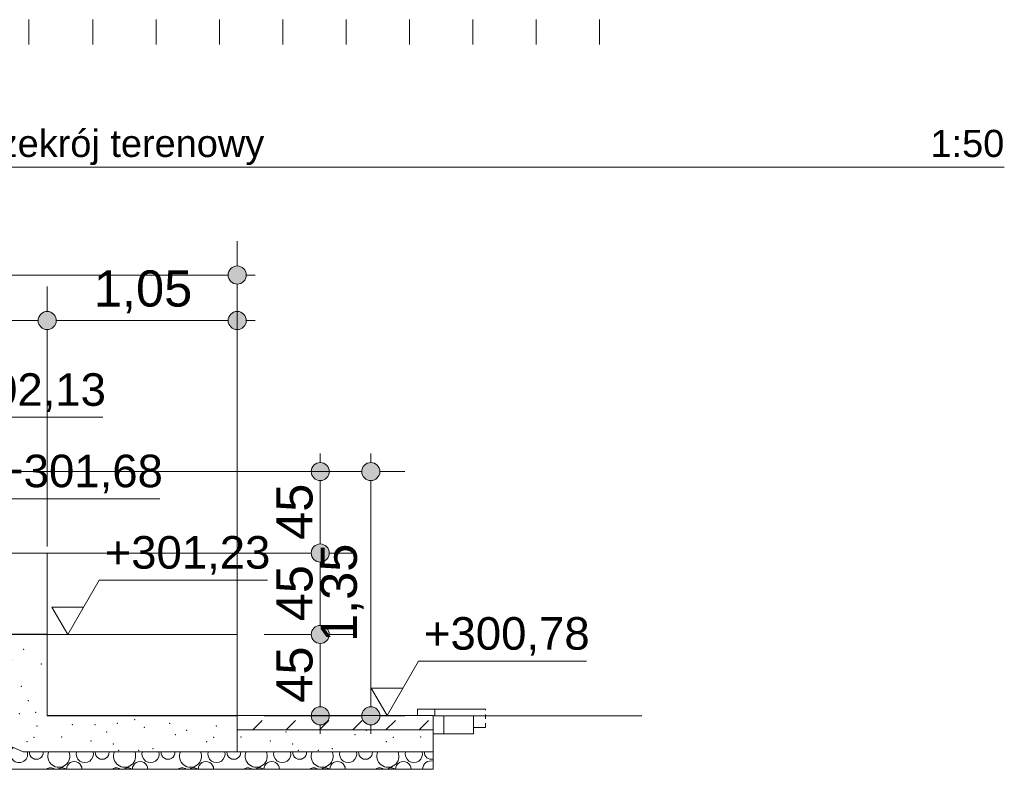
# Model space of a CAD drawing. Extents: x 260 to 4140, y 64 to 2915.
# Tile 4 of 10: x 1156 to 2244, y 1195 to 2024. Entities that reach past the tile are written whole.
import ezdxf
from ezdxf.enums import TextEntityAlignment as Align
from ezdxf.xclip import XClip

# ---------------------------------------------------------------- set-up
doc = ezdxf.new("R2010")
doc.units = 0
doc.header["$MEASUREMENT"] = 0
doc.header["$XCLIPFRAME"] = 0
doc.linetypes.add('Przerywana', pattern=[48, 24, -24])
doc.linetypes.add('Wipeout_Contour', pattern=[10000, 0, -10000])
for name, color, linetype in [('FORMA - Arch 01 - 820-G Rysunki Obrazki', 7, 'Continuous'), ('S02_Przekrój terenowy_2_0', 7, 'Continuous'), ('S02_Przekrój terenowy_2_09FORMA  - nawierzchnie MODEL', 7, 'Continuous'), ('S02_Przekrój terenowy_2__UKŁAD LODÓWEK I REGAŁÓW', 7, 'Continuous'), ('S03_Przekrój terenowy_1_0', 7, 'Continuous')]:
    doc.layers.add(name, color=color, linetype=linetype)
doc.styles.add('STYL_AUTOMATYCZNY_2', font='arial.ttf')
doc.styles.add('STYL_AUTOMATYCZNY_6', font='arial.ttf')

# ---------------------------------------------------------------- blocks, each defined once
blk = doc.blocks.new('Rysunek_1_1', base_point=(58173324.6, 2211.3))
at = {"layer": 'S03_Przekrój terenowy_1_0', "color": 7, "linetype": 'Continuous', "lineweight": 13, "ltscale": 0.2}
for p, q in [((1165.5, 1996.2), (1165.5, 2023.7)), ((1236.3, 1996.2), (1236.3, 2023.7)), ((1306.3, 1996.2), (1306.3, 2023.7)), ((1376.3, 1996.2), (1376.3, 2023.7)), ((1446.3, 1996.2), (1446.3, 2023.7)), ((1516.3, 1996.2), (1516.3, 2023.7)), ((1586.2, 1996.2), (1586.2, 2023.7)), ((1656.3, 1996.2), (1656.3, 2023.7)), ((1726.3, 1996.2), (1726.3, 2023.7)), ((1796.3, 1996.2), (1796.3, 2023.7))]:
    blk.add_line(p, q, dxfattribs=at)
blk = doc.blocks.new('Wbudowany tytuł rysunku[1]', base_point=(272.6, 1958.7))
at = {"layer": 'FORMA - Arch 01 - 820-G Rysunki Obrazki', "color": 7, "linetype": 'Continuous', "lineweight": 13, "ltscale": 0.1}
blk.add_line((272.6, 1860.7), (2243.7, 1860.7), dxfattribs=at)
at = {"layer": 'FORMA - Arch 01 - 820-G Rysunki Obrazki', "color": 7, "lineweight": 13, "style": 'STYL_AUTOMATYCZNY_6'}
blk.add_attdef('AC_DrawingNumber', text='', height=30, dxfattribs=at).set_placement((272.6, 1901.9), align=Align.TOP_LEFT)
blk.add_attdef('AC_DrawingScale', text='', height=30, dxfattribs=at).set_placement((2243.7, 1901.9), align=Align.TOP_RIGHT)
blk.add_attdef('AC_DrawingName', text='', height=30, dxfattribs=at).set_placement((1258.1, 1901.9), align=Align.TOP_CENTER)
blk = doc.blocks.new('*X11')
at = {"layer": 'S02_Przekrój terenowy_2_0', "color": 7, "linetype": 'Continuous', "lineweight": 13, "ltscale": 0.2}
for p in [(774.6, 1428.6), (804.9, 1429.2), (854.6, 1434.5), (930.8, 1431.7), (973.1, 1428.6), (766.8, 1423.9), (837.4, 1424.5), (862, 1421.4), (905.8, 1416.1), (965.2, 1423.9), (782.4, 1411.4), (821.5, 1409), (846.6, 1409.8), (868.2, 1414.5), (890.2, 1414.3), (949.6, 1411.4), (887.5, 1396.2), (969.9, 1400.4), (855.2, 1382.1), (900.6, 1389.4), (927.9, 1390.9), (865, 1374.7), (884.1, 1377.3), (941.8, 1380.1), (964, 1379.5), (908.9, 1367.6), (929.2, 1361.3), (969.9, 1350.4), (959, 1345.7), (987.1, 1344.1), (1185.6, 1344.1), (1037.2, 1336.3), (1061.3, 1336.5), (1081.1, 1338.1), (1081.1, 1338.1), (1108.9, 1331.6), (1129.3, 1337.3), (995, 1320.6), (1159.8, 1327.6), (1026.2, 1309.7), (1060.4, 1312.8), (1098, 1309.7), (1121.4, 1311.3), (1135.5, 1309.7), (1146.5, 1315.9), (1179.3, 1311.3), (1054.1, 1303.5), (1090.9, 1290.6), (1090.9, 1290.6), (1137.8, 1286.7), (1157.3, 1286.8), (1076.1, 1283.1), (1108.9, 1283.1), (1127.7, 1270.6), (1165.1, 1271), (1143.3, 1258.1), (1155.1, 1256.5), (1173.1, 1258.1), (1174.6, 1243), (1213.7, 1244.2), (1238.7, 1244.5), (1263.6, 1245.8), (1282.5, 1249.8), (1293.3, 1241.3), (1321.4, 1245.8), (1373, 1243), (1201.8, 1230.8), (1251.5, 1236.1), (1327.7, 1233.3), (1340.2, 1238), (1369.9, 1230.2)]:
    blk.add_point(p, dxfattribs=at)
blk = doc.blocks.new('*X12')
at = {"layer": 'S02_Przekrój terenowy_2_0', "color": 7, "linetype": 'Continuous', "lineweight": 13, "ltscale": 0.2}
for p in [(458.8, 1501.9), (657.3, 1501.9), (613.2, 1492.5), (444.1, 1488.8), (495.5, 1489), (495.5, 1489), (642.6, 1488.8), (694, 1489), (694, 1489), (741, 1485.1), (760.4, 1485.2), (730.8, 1469), (746.5, 1456.5), (758.2, 1454.9), (726.1, 1444.2), (732.4, 1431.7), (744.9, 1436.4), (774.6, 1428.6), (804.9, 1429.2), (930.8, 1431.7), (973.1, 1428.6), (766.8, 1423.9), (837.4, 1424.5), (862, 1421.4), (905.8, 1416.1), (965.2, 1423.9), (751.1, 1411.4), (782.4, 1411.4), (821.5, 1409), (846.6, 1409.8), (868.2, 1414.5), (890.2, 1414.3), (949.6, 1411.4), (771.5, 1400.4), (800.2, 1396.7), (887.5, 1396.2), (969.9, 1400.4), (823.1, 1384.8), (855.2, 1382.1), (900.6, 1389.4), (927.9, 1390.9), (865, 1374.7), (884.1, 1377.3), (941.8, 1380.1), (964, 1379.5), (837.2, 1369.1), (908.9, 1367.6), (929.2, 1361.3), (854.1, 1357.5), (871.4, 1353.5), (901.1, 1353.5), (969.9, 1350.4), (959, 1345.7), (882.6, 1338.1), (882.6, 1338.1), (910.5, 1331.6), (930.9, 1337.3), (1037.2, 1336.3), (1061.3, 1336.5), (1081.1, 1338.1), (1081.1, 1338.1), (1108.9, 1331.6), (1129.3, 1337.3), (961.4, 1327.6), (995, 1320.6), (1159.8, 1327.6), (948, 1315.9), (980.9, 1311.3), (1026.2, 1309.7), (1060.4, 1312.8), (1098, 1309.7), (1121.4, 1311.3), (1135.5, 1309.7), (1146.5, 1315.9), (1179.3, 1311.3), (1054.1, 1303.5), (1010.1, 1294.1), (1039.5, 1290.4), (1060.4, 1286.2), (1090.9, 1290.6), (1090.9, 1290.6), (1137.8, 1286.7), (1157.3, 1286.8), (1055.7, 1274.2), (1076.1, 1283.1), (1108.9, 1283.1), (1060.8, 1272.1), (1083.9, 1267.4), (1127.7, 1270.6), (1165.1, 1271), (1057.8, 1261.1), (1075.5, 1259.5), (1099.5, 1261.2), (1109.5, 1255.4), (1143.3, 1258.1), (1155.1, 1256.5), (1173.1, 1258.1), (1084.1, 1249.8), (1123, 1245.8), (1174.6, 1243), (1213.7, 1244.2), (1238.7, 1244.5), (1263.6, 1245.8), (1282.5, 1249.8), (1293.3, 1241.3), (1321.4, 1245.8), (1373, 1243), (1129.3, 1233.3), (1141.8, 1238), (1171.5, 1230.2), (1201.8, 1230.8), (1251.5, 1236.1), (1327.7, 1233.3), (1340.2, 1238), (1369.9, 1230.2), (1163.7, 1225.5), (1234.2, 1226.1), (1258.9, 1223), (1362.1, 1225.5), (1265.1, 1216.1), (1287, 1215.9), (1302.7, 1217.7)]:
    blk.add_point(p, dxfattribs=at)
blk = doc.blocks.new('*X13')
at = {"layer": 'S02_Przekrój terenowy_2_0', "color": 7, "linetype": 'Continuous', "lineweight": 13, "ltscale": 0.2}
for p in [(1400.2, 1230.8), (1450, 1236.1), (1526.1, 1233.3), (1538.7, 1238), (1568.4, 1230.2), (1598.6, 1230.8), (1432.7, 1226.1), (1457.3, 1223), (1560.6, 1225.5), (1463.6, 1216.1), (1485.5, 1215.9), (1501.1, 1217.7)]:
    blk.add_point(p, dxfattribs=at)
blk = doc.blocks.new('*X14')
at = {"layer": 'S02_Przekrój terenowy_2_0', "color": 7, "linetype": 'Continuous', "lineweight": 13, "ltscale": 0.2}
for centre, radius, start, end in [((1154.8, 1211.9), 9.54, 131.2219, 14.7052), ((1174, 1213.7), 7.67, 175.0768, 4.9232), ((1198.8, 1209.4), 12.2, 156.3377, 23.6623), ((1227.5, 1211.9), 9.54, 165.2948, 14.7052), ((1246.7, 1213.7), 7.67, 175.0768, 4.9232), ((1271.5, 1209.4), 12.2, 156.3377, 23.6623), ((1300.2, 1211.9), 9.54, 165.2948, 14.7052), ((1319.5, 1213.7), 7.67, 175.0768, 4.9232), ((1344.3, 1209.4), 12.2, 156.3377, 23.6623), ((1373, 1211.9), 9.54, 165.2948, 14.7052), ((1392.2, 1213.7), 7.67, 175.0768, 4.9232), ((1417, 1209.4), 12.2, 156.3377, 23.6623), ((1445.7, 1211.9), 9.54, 165.2948, 14.7052), ((1464.9, 1213.7), 7.67, 175.0768, 4.9232), ((1489.8, 1209.4), 12.2, 156.3377, 23.6623), ((1518.5, 1211.9), 9.54, 165.2948, 14.7052), ((1537.7, 1213.7), 7.67, 175.0768, 4.9232), ((1562.5, 1209.4), 12.2, 156.3377, 23.6623), ((1591.2, 1211.9), 9.54, 165.2948, 14.7052), ((1610.4, 1213.7), 7.67, 175.0768, 286.7976), ((1215.8, 1195.2), 8.51, 358.2077, 181.7923), ((1288.6, 1195.2), 8.51, 358.2077, 181.7923), ((1361.3, 1195.2), 8.51, 358.2077, 181.7923), ((1434, 1195.2), 8.51, 358.2077, 181.7923), ((1506.8, 1195.2), 8.51, 358.2077, 181.7923), ((1579.5, 1195.2), 8.51, 358.2077, 181.7923), ((1610.2, 1194.8), 9.46, 75.1766, 178.9864), ((1189.6, 1191), 5.72, 44.2393, 135.7607), ((1202.3, 1191.7), 5.01, 40.8461, 139.1539), ((1262.3, 1191), 5.72, 44.2393, 135.7607), ((1275.1, 1191.7), 5.01, 40.8461, 139.1539), ((1335.1, 1191), 5.72, 44.2393, 135.7607), ((1347.8, 1191.7), 5.01, 40.8461, 139.1539), ((1407.8, 1191), 5.72, 44.2393, 135.7607), ((1420.6, 1191.7), 5.01, 40.8461, 139.1539), ((1480.5, 1191), 5.72, 44.2393, 135.7607), ((1493.3, 1191.7), 5.01, 40.8461, 139.1539), ((1553.3, 1191), 5.72, 44.2393, 135.7607), ((1566, 1191.7), 5.01, 40.8461, 139.1539)]:
    blk.add_arc(centre, radius, start, end, dxfattribs=at)
blk = doc.blocks.new('Rysunek_2_2', base_point=(58172924.1, 1258.1))
at = {"layer": 'S02_Przekrój terenowy_2_0', "linetype": 'Continuous', "lineweight": 0, "true_color": 0x000000}
for points in [[(1385.9, 1741.4), (1386.7, 1737.6), (1388.8, 1734.3), (1392.1, 1732.2), (1395.9, 1731.4), (1399.7, 1732.2), (1403, 1734.3), (1405.2, 1737.6), (1405.9, 1741.4), (1405.2, 1745.2), (1403, 1748.5), (1399.7, 1750.6), (1395.9, 1751.4), (1392.1, 1750.6), (1388.8, 1748.5), (1386.7, 1745.2)], [(1175.9, 1691.1), (1176.6, 1687.3), (1178.8, 1684.1), (1182, 1681.9), (1185.9, 1681.1), (1189.7, 1681.9), (1192.9, 1684.1), (1195.1, 1687.3), (1195.9, 1691.1), (1195.1, 1695), (1192.9, 1698.2), (1189.7, 1700.4), (1185.9, 1701.1), (1182, 1700.4), (1178.8, 1698.2), (1176.6, 1695)], [(1385.9, 1691.1), (1386.7, 1687.3), (1388.8, 1684.1), (1392.1, 1681.9), (1395.9, 1681.1), (1399.7, 1681.9), (1403, 1684.1), (1405.2, 1687.3), (1405.9, 1691.1), (1405.2, 1695), (1403, 1698.2), (1399.7, 1700.4), (1395.9, 1701.1), (1392.1, 1700.4), (1388.8, 1698.2), (1386.7, 1695)], [(1477.7, 1524.1), (1478.4, 1520.2), (1480.6, 1517), (1483.8, 1514.8), (1487.7, 1514.1), (1491.5, 1514.8), (1494.7, 1517), (1496.9, 1520.2), (1497.7, 1524.1), (1496.9, 1527.9), (1494.7, 1531.1), (1491.5, 1533.3), (1487.7, 1534.1), (1483.8, 1533.3), (1480.6, 1531.1), (1478.4, 1527.9)], [(1533.6, 1524.1), (1534.3, 1520.2), (1536.5, 1517), (1539.7, 1514.8), (1543.6, 1514.1), (1547.4, 1514.8), (1550.6, 1517), (1552.8, 1520.2), (1553.6, 1524.1), (1552.8, 1527.9), (1550.6, 1531.1), (1547.4, 1533.3), (1543.6, 1534.1), (1539.7, 1533.3), (1536.5, 1531.1), (1534.3, 1527.9)]]:
    blk.add_hatch(color=18, dxfattribs=at).paths.add_polyline_path(points)
at = {"layer": 'S02_Przekrój terenowy_2_0', "color": 7, "linetype": 'Continuous', "lineweight": 13, "ltscale": 0.2}
for p, q in [((1395.9, 1751.4), (1395.9, 1778.9)), ((776, 1741.4), (1385.9, 1741.4)), ((1405.9, 1741.4), (1415.9, 1741.4)), ((1185.9, 1701.1), (1185.9, 1728.6)), ((1395.9, 1701.1), (1395.9, 1728.6)), ((985.9, 1691.1), (1175.9, 1691.1)), ((1195.9, 1691.1), (1385.9, 1691.1)), ((1405.9, 1691.1), (1415.9, 1691.1)), ((1487.7, 1534.1), (1487.7, 1544.1)), ((1543.6, 1534.1), (1543.6, 1544.1)), ((1477.7, 1524.1), (1005.9, 1524.1)), ((1533.6, 1524.1), (1005.9, 1524.1)), ((1525.2, 1524.1), (1497.7, 1524.1)), ((1581.1, 1524.1), (1553.6, 1524.1))]:
    blk.add_line(p, q, dxfattribs=at)
for centre in [(1395.9, 1741.4), (1185.9, 1691.1), (1395.9, 1691.1), (1487.7, 1524.1), (1543.6, 1524.1)]:
    blk.add_circle(centre, 10, dxfattribs=at)
at = {"layer": 'S02_Przekrój terenowy_2_09FORMA  - nawierzchnie MODEL', "color": 7, "linetype": 'Continuous', "lineweight": 18, "ltscale": 0.2}
for p, q in [((1185.8, 1434.1), (975.9, 1434.1)), ((1185.8, 1434.1), (1185.8, 1344.1)), ((1185.8, 1344.1), (975.9, 1344.1)), ((1185.9, 1344.1), (1185.9, 1254.1)), ((1395.9, 1344.1), (1185.9, 1344.1))]:
    blk.add_line(p, q, dxfattribs=at)
at = {"layer": 'S02_Przekrój terenowy_2_09FORMA  - nawierzchnie MODEL', "color": 251, "linetype": 'Continuous', "lineweight": 13, "ltscale": 0.2, "true_color": 0x606060}
for p, q in [((1185.9, 1434.1), (1185.8, 1434.1)), ((1185.8, 1344.1), (1185.9, 1344.1)), ((1395.9, 1344.1), (1395.9, 1344.1))]:
    blk.add_line(p, q, dxfattribs=at)
at = {"layer": 'S02_Przekrój terenowy_2_09FORMA  - nawierzchnie MODEL', "color": 7, "linetype": 'Przerywana', "lineweight": 13, "ltscale": 0.2}
blk.add_line((1185.9, 1344.1), (1185.9, 1434.1), dxfattribs=at)
at = {"layer": 'S02_Przekrój terenowy_2__UKŁAD LODÓWEK I REGAŁÓW', "color": 9, "linetype": 'Continuous', "lineweight": 13, "ltscale": 0.2}
blk.add_line((1061.7, 1584.1), (1247.6, 1584.1), dxfattribs=at)
at = {"layer": 'S02_Przekrój terenowy_2_0', "color": 7, "linetype": 'Continuous', "lineweight": 13, "insert": (1237.5, 1699.1), "char_height": 40, "width": 106.768, "attachment_point": 7, "style": 'STYL_AUTOMATYCZNY_6'}
blk.add_mtext('\\A1;{\\pql;\\fArial|b0|i0|c238|p0;\\W1.000000;1,05}', dxfattribs=at)
at = {"layer": 'S02_Przekrój terenowy_2__UKŁAD LODÓWEK I REGAŁÓW', "color": 6, "linetype": 'Continuous', "lineweight": 25, "insert": (1067.7, 1590.1), "char_height": 36, "width": 179.839, "attachment_point": 7, "style": 'STYL_AUTOMATYCZNY_2'}
blk.add_mtext('\\A1;{\\pql;\\fArial|b0|i0|c238|p0;\\W1.000000;+302,13}', dxfattribs=at)
at = {"color": 254, "linetype": 'Wipeout_Contour', "lineweight": 0, "ltscale": 7831.848541}
blk.add_wipeout([(1624.4, 1254.1), (1395.9, 1254.1), (1395.9, 1234.1), (1624.4, 1234.1)], dxfattribs=at).dxf.layer = 'S02_Przekrój terenowy_2_09FORMA  - nawierzchnie MODEL'
at = {"layer": 'S02_Przekrój terenowy_2_09FORMA  - nawierzchnie MODEL', "color": 7, "linetype": 'Przerywana', "lineweight": 13, "ltscale": 0.2}
blk.add_line((1395.9, 1254.1), (1395.9, 1344.1), dxfattribs=at)
at = {"layer": 'S02_Przekrój terenowy_2_09FORMA  - nawierzchnie MODEL', "color": 7, "linetype": 'Continuous', "lineweight": 18, "ltscale": 0.2}
for p, q in [((1395.9, 1344.1), (1395.9, 1254.1)), ((1395.9, 1254.1), (1185.9, 1254.1)), ((1395.9, 1254.1), (1395.9, 1254.1)), ((1657.2, 1234.1), (1624.4, 1234.1))]:
    blk.add_line(p, q, dxfattribs=at)
at = {"layer": 'S02_Przekrój terenowy_2_09FORMA  - nawierzchnie MODEL', "color": 251, "linetype": 'Continuous', "lineweight": 13, "ltscale": 0.2, "true_color": 0x606060}
for p, q in [((1395.9, 1254.1), (1395.9, 1234.1)), ((1395.9, 1234.1), (1624.4, 1234.1))]:
    blk.add_line(p, q, dxfattribs=at)
at = {"color": 254, "linetype": 'Wipeout_Contour', "lineweight": 0, "ltscale": 8155.44729}
blk.add_wipeout([(1595.2, 1261.3), (1595.2, 1254.1), (1614.3, 1254.1), (1614.3, 1261.3)], dxfattribs=at).dxf.layer = 'S02_Przekrój terenowy_2_09FORMA  - nawierzchnie MODEL'
at = {"layer": 'S02_Przekrój terenowy_2_09FORMA  - nawierzchnie MODEL', "color": 251, "linetype": 'Continuous', "lineweight": 13, "ltscale": 0.2, "true_color": 0x606060}
blk.add_line((1595.2, 1261.3), (1595.2, 1254.1), dxfattribs=at)
at = {"color": 254, "linetype": 'Wipeout_Contour', "lineweight": 0, "ltscale": 14467.689854}
blk.add_wipeout([(1614.3, 1261.3), (1614.3, 1254.1), (1624.4, 1254.1), (1657.2, 1254.1), (1657.2, 1241.3), (1670.3, 1241.3), (1670.3, 1261.3)], dxfattribs=at).dxf.layer = 'S02_Przekrój terenowy_2_09FORMA  - nawierzchnie MODEL'
at = {"layer": 'S02_Przekrój terenowy_2_09FORMA  - nawierzchnie MODEL', "color": 251, "linetype": 'Continuous', "lineweight": 13, "ltscale": 0.2, "true_color": 0x606060}
for p, q in [((1624.4, 1254.1), (1395.9, 1254.1)), ((1595.2, 1261.3), (1614.3, 1261.3)), ((1670.3, 1261.3), (1614.3, 1261.3)), ((1614.3, 1261.3), (1614.3, 1254.1)), ((1657.2, 1241.3), (1670.3, 1241.3))]:
    blk.add_line(p, q, dxfattribs=at)
at = {"layer": 'S02_Przekrój terenowy_2_09FORMA  - nawierzchnie MODEL', "color": 7, "linetype": 'Continuous', "lineweight": 18, "ltscale": 0.2}
for p, q in [((1624.4, 1254.1), (1395.9, 1254.1)), ((1624.4, 1254.1), (1624.4, 1234.1)), ((1657.2, 1254.1), (1624.4, 1254.1)), ((1843.3, 1254.1), (1657.2, 1254.1)), ((1657.2, 1254.1), (1657.2, 1234.1))]:
    blk.add_line(p, q, dxfattribs=at)
at = {"layer": 'S02_Przekrój terenowy_2_09FORMA  - nawierzchnie MODEL', "color": 7, "linetype": 'Przerywana', "lineweight": 13, "ltscale": 0.2}
blk.add_line((1670.3, 1241.3), (1670.3, 1261.3), dxfattribs=at)
at = {"color": 254, "linetype": 'Wipeout_Contour', "lineweight": 0, "ltscale": 17374.27231}
blk.add_wipeout([(765.7, 1415.4), (1200.4, 1228.3), (1395.9, 1228.3), (1395.9, 1254.5), (1185.9, 1254.5), (1185.9, 1314.5), (1185.9, 1344.5), (975.9, 1344.5), (975.9, 1434.5), (766, 1434.5)], dxfattribs=at).dxf.layer = 'S02_Przekrój terenowy_2_0'
at = {"layer": 'S02_Przekrój terenowy_2_0', "color": 7, "linetype": 'Continuous', "lineweight": 13, "ltscale": 0.2, "flags": 128}
blk.add_lwpolyline([(765.7, 1415.4), (766, 1434.5), (975.9, 1434.5), (975.9, 1344.5), (1185.9, 1344.5), (1185.9, 1314.5), (1185.9, 1254.5), (1395.9, 1254.5), (1395.9, 1228.3), (1200.4, 1228.3)], close=True, dxfattribs=at)
at = {"layer": 'S02_Przekrój terenowy_2_0', "color": 7, "linetype": 'Continuous', "lineweight": 13, "ltscale": 0.2}
blk.add_blockref('*X11', (0, 0), dxfattribs=at)
at = {"color": 254, "linetype": 'Wipeout_Contour', "lineweight": 0, "ltscale": 29206.043072}
blk.add_wipeout([(436.9, 1507.6), (436.9, 1485.8), (725, 1485.8), (725, 1404.6), (1159.3, 1214.3), (1395.9, 1214.3), (1395.9, 1228.3), (1395.9, 1234.1), (1395.9, 1254.1), (1185.9, 1254.1), (1185.9, 1254.5), (1185.9, 1314.5), (1185.9, 1344.1), (975.9, 1344.1), (975.9, 1434.1), (766, 1434.1), (765.9, 1507.6)], dxfattribs=at).dxf.layer = 'S02_Przekrój terenowy_2_0'
at = {"layer": 'S02_Przekrój terenowy_2_0', "color": 7, "linetype": 'Continuous', "lineweight": 13, "ltscale": 0.2, "flags": 128}
blk.add_lwpolyline([(436.9, 1485.8), (725, 1485.8), (725, 1404.6), (1159.3, 1214.3), (1395.9, 1214.3), (1395.9, 1228.3), (1395.9, 1234.1), (1395.9, 1254.1), (1185.9, 1254.1), (1185.9, 1254.5), (1185.9, 1314.5), (1185.9, 1344.5), (1185.9, 1344.1), (975.9, 1344.1), (975.9, 1434.1), (766, 1434.1), (765.9, 1507.6), (436.9, 1507.6)], dxfattribs=at)
at = {"layer": 'S02_Przekrój terenowy_2__UKŁAD LODÓWEK I REGAŁÓW', "color": 9, "linetype": 'Continuous', "lineweight": 13, "ltscale": 0.2}
blk.add_line((1124.6, 1494.1), (1310.4, 1494.1), dxfattribs=at)
at = {"layer": 'S02_Przekrój terenowy_2_0', "color": 7, "linetype": 'Continuous', "lineweight": 13, "ltscale": 0.2}
blk.add_blockref('*X12', (0, 0), dxfattribs=at)
at = {"color": 254, "linetype": 'Wipeout_Contour', "lineweight": 0, "ltscale": 7819.309123}
blk.add_wipeout([(1395.9, 1238.5), (1612.6, 1238.5), (1612.6, 1254.5), (1395.9, 1254.5)], dxfattribs=at).dxf.layer = 'S02_Przekrój terenowy_2_0'
at = {"layer": 'S02_Przekrój terenowy_2_0', "linetype": 'Continuous', "lineweight": 0, "true_color": 0x000000}
h = blk.add_hatch(dxfattribs=at)
h.set_pattern_fill('Beton_0002', color=18, style=0, pattern_type=2)
h.set_pattern_definition([(45, (58172924.146, 1258.06), (-36.76955262, 36.76955262), [39, -13]), (45, (58172924.146, 1294.83), (-36.76955262, 36.76955262), [39, -13])])
h.paths.add_polyline_path([(1395.9, 1238.5), (1612.6, 1238.5), (1612.6, 1254.5), (1395.9, 1254.5)])
at = {"layer": 'S02_Przekrój terenowy_2_0', "color": 7, "linetype": 'Continuous', "lineweight": 13, "ltscale": 0.2, "flags": 128}
blk.add_lwpolyline([(1395.9, 1238.5), (1395.9, 1254.5), (1612.6, 1254.5), (1612.6, 1238.5)], close=True, dxfattribs=at)
at = {"color": 254, "linetype": 'Wipeout_Contour', "lineweight": 0, "ltscale": 7768.301656}
blk.add_wipeout([(1612.6, 1238.5), (1395.9, 1238.5), (1395.9, 1214.3), (1612.6, 1214.3)], dxfattribs=at).dxf.layer = 'S02_Przekrój terenowy_2_0'
at = {"layer": 'S02_Przekrój terenowy_2_0', "color": 7, "linetype": 'Continuous', "lineweight": 13, "ltscale": 0.2, "flags": 128}
blk.add_lwpolyline([(1612.6, 1238.5), (1395.9, 1238.5), (1395.9, 1214.3), (1612.6, 1214.3)], close=True, dxfattribs=at)
at = {"layer": 'S02_Przekrój terenowy_2_0', "color": 7, "linetype": 'Continuous', "lineweight": 13, "ltscale": 0.2}
blk.add_blockref('*X13', (0, 0), dxfattribs=at)
at = {"color": 254, "linetype": 'Wipeout_Contour', "lineweight": 0, "ltscale": 15174.900283}
blk.add_wipeout([(436.9, 1485.8), (436.9, 1463.2), (488, 1463.2), (1090.3, 1195), (1612.6, 1195), (1612.6, 1214.3), (1159.3, 1214.3), (725, 1404.6), (725, 1485.8)], dxfattribs=at).dxf.layer = 'S02_Przekrój terenowy_2_0'
at = {"layer": 'S02_Przekrój terenowy_2_0', "linetype": 'Continuous', "lineweight": 0, "true_color": 0x000000}
for points in [[(1477.7, 1434.1), (1478.4, 1430.2), (1480.6, 1427), (1483.8, 1424.8), (1487.7, 1424.1), (1491.5, 1424.8), (1494.7, 1427), (1496.9, 1430.2), (1497.7, 1434.1), (1496.9, 1437.9), (1494.7, 1441.1), (1491.5, 1443.3), (1487.7, 1444.1), (1483.8, 1443.3), (1480.6, 1441.1), (1478.4, 1437.9)], [(1477.7, 1344.1), (1478.4, 1340.2), (1480.6, 1337), (1483.8, 1334.8), (1487.7, 1334.1), (1491.5, 1334.8), (1494.7, 1337), (1496.9, 1340.2), (1497.7, 1344.1), (1496.9, 1347.9), (1494.7, 1351.1), (1491.5, 1353.3), (1487.7, 1354.1), (1483.8, 1353.3), (1480.6, 1351.1), (1478.4, 1347.9)], [(1477.7, 1254.1), (1478.4, 1250.2), (1480.6, 1247), (1483.8, 1244.8), (1487.7, 1244.1), (1491.5, 1244.8), (1494.7, 1247), (1496.9, 1250.2), (1497.7, 1254.1), (1496.9, 1257.9), (1494.7, 1261.1), (1491.5, 1263.3), (1487.7, 1264.1), (1483.8, 1263.3), (1480.6, 1261.1), (1478.4, 1257.9)], [(1533.6, 1254.1), (1534.3, 1250.2), (1536.5, 1247), (1539.7, 1244.8), (1543.6, 1244.1), (1547.4, 1244.8), (1550.6, 1247), (1552.8, 1250.2), (1553.6, 1254.1), (1552.8, 1257.9), (1550.6, 1261.1), (1547.4, 1263.3), (1543.6, 1264.1), (1539.7, 1263.3), (1536.5, 1261.1), (1534.3, 1257.9)]]:
    blk.add_hatch(color=18, dxfattribs=at).paths.add_polyline_path(points)
at = {"layer": 'S02_Przekrój terenowy_2_0', "color": 7, "linetype": 'Continuous', "lineweight": 13, "ltscale": 0.2}
for p, q in [((1395.9, 1284.1), (1395.9, 1731.4)), ((1185.9, 1441.3), (1185.9, 1681.1)), ((1395.9, 1284.1), (1395.9, 1681.1)), ((1487.7, 1444.1), (1487.7, 1514.1)), ((1543.6, 1264.1), (1543.6, 1514.1)), ((1477.7, 1434.1), (1026.9, 1434.1)), ((1525.2, 1434.1), (1497.7, 1434.1)), ((1487.7, 1354.1), (1487.7, 1424.1)), ((1477.7, 1344.1), (1425.9, 1344.1)), ((1525.2, 1344.1), (1497.7, 1344.1)), ((1487.7, 1264.1), (1487.7, 1334.1)), ((1477.7, 1254.1), (1425.9, 1254.1)), ((1533.6, 1254.1), (1425.9, 1254.1)), ((1525.2, 1254.1), (1497.7, 1254.1)), ((1581.1, 1254.1), (1553.6, 1254.1)), ((1487.7, 1234.1), (1487.7, 1244.1)), ((1543.6, 1234.1), (1543.6, 1244.1))]:
    blk.add_line(p, q, dxfattribs=at)
at = {"layer": 'S02_Przekrój terenowy_2_0', "color": 7, "linetype": 'Continuous', "lineweight": 13, "ltscale": 0.2, "flags": 128}
blk.add_lwpolyline([(436.9, 1485.8), (725, 1485.8), (725, 1404.6), (1159.3, 1214.3), (1612.6, 1214.3), (1612.6, 1195), (1090.3, 1195), (488, 1463.2), (436.9, 1463.2)], dxfattribs=at)
at = {"layer": 'S02_Przekrój terenowy_2_0', "color": 7, "linetype": 'Continuous', "lineweight": 13, "ltscale": 0.2}
for centre in [(1487.7, 1434.1), (1487.7, 1344.1), (1487.7, 1254.1), (1543.6, 1254.1)]:
    blk.add_circle(centre, 10, dxfattribs=at)
at = {"layer": 'S02_Przekrój terenowy_2__UKŁAD LODÓWEK I REGAŁÓW', "color": 9, "linetype": 'Continuous', "lineweight": 13, "ltscale": 0.2}
for p, q in [((1208.6, 1344.1), (1243.4, 1404.1)), ((1243.4, 1404.1), (1429.3, 1404.1)), ((1208.6, 1344.1), (1191.2, 1374.1)), ((1191.2, 1374.1), (1226, 1374.1)), ((1561.5, 1254.5), (1596.3, 1314.5)), ((1596.3, 1314.5), (1782.1, 1314.5)), ((1561.5, 1254.5), (1544.1, 1284.5)), ((1544.1, 1284.5), (1578.9, 1284.5))]:
    blk.add_line(p, q, dxfattribs=at)
at = {"layer": 'S02_Przekrój terenowy_2_0', "color": 7, "linetype": 'Continuous', "lineweight": 13, "ltscale": 0.2}
blk.add_blockref('*X14', (0, 0), dxfattribs=at)
at = {"layer": 'S02_Przekrój terenowy_2_0', "color": 7, "linetype": 'Continuous', "lineweight": 13, "char_height": 40, "attachment_point": 7, "rotation": 90, "style": 'STYL_AUTOMATYCZNY_6'}
for s, insert, width in [('\\A1;{\\pql;\\fArial|b0|i0|c238|p0;\\W1.000000;45}', (1479.7, 1448.6), 61.018), ('\\A1;{\\pql;\\fArial|b0|i0|c238|p0;\\W1.000000;1,35}', (1535.6, 1335.7), 106.768), ('\\A1;{\\pql;\\fArial|b0|i0|c238|p0;\\W1.000000;45}', (1479.7, 1358.6), 61.018), ('\\A1;{\\pql;\\fArial|b0|i0|c238|p0;\\W1.000000;45}', (1479.7, 1268.6), 61.018)]:
    blk.add_mtext(s, dxfattribs=dict(at, insert=insert, width=width))
at = {"layer": 'S02_Przekrój terenowy_2__UKŁAD LODÓWEK I REGAŁÓW', "color": 6, "linetype": 'Continuous', "lineweight": 25, "char_height": 36, "width": 179.839, "attachment_point": 7, "style": 'STYL_AUTOMATYCZNY_2'}
for s, insert in [('\\A1;{\\pql;\\fArial|b0|i0|c238|p0;\\W1.000000;+301,68}', (1130.6, 1500.1)), ('\\A1;{\\pql;\\fArial|b0|i0|c238|p0;\\W1.000000;+301,23}', (1249.4, 1410.1)), ('\\A1;{\\pql;\\fArial|b0|i0|c238|p0;\\W1.000000;+300,78}', (1602.3, 1320.5))]:
    blk.add_mtext(s, dxfattribs=dict(at, insert=insert))

msp = doc.modelspace()

# ---------------------------------------------------------------- block references
at = {"layer": 'FORMA - Arch 01 - 820-G Rysunki Obrazki', "color": 7, "linetype": 'Continuous', "lineweight": 13, "ltscale": 0.1}
ref = msp.add_blockref('Rysunek_1_1', (58173324.6, 2211.3), dxfattribs=at)
XClip(ref).set_block_clipping_path([(272.5510849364, 1958.7166114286), (2243.72558193, 2893.7330836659)])
at = {"layer": 'FORMA - Arch 01 - 820-G Rysunki Obrazki', "color": 7, "lineweight": 13}
ref = msp.add_blockref('Wbudowany tytuł rysunku[1]', (272.6, 1958.7), dxfattribs=at)
ref.add_attrib('AC_DrawingName', 'Przekrój terenowy', dxfattribs={"color": 7, "lineweight": 13, "height": 30, "style": 'STYL_AUTOMATYCZNY_6'}).set_placement((1258.1, 1901.9), align=Align.TOP_CENTER)
ref.add_attrib('AC_DrawingScale', '1:50', dxfattribs={"color": 7, "lineweight": 13, "height": 30, "style": 'STYL_AUTOMATYCZNY_6'}).set_placement((2243.7, 1901.9), align=Align.TOP_RIGHT)
at = {"layer": 'FORMA - Arch 01 - 820-G Rysunki Obrazki', "color": 7, "linetype": 'Continuous', "lineweight": 13, "ltscale": 0.1}
ref = msp.add_blockref('Rysunek_2_2', (58172924.1, 1258.1), dxfattribs=at)
XClip(ref).set_block_clipping_path([(436.8750850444, 1082.6522826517), (1843.3199791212, 1798.5348979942)])

doc.saveas('drawing.dxf')
